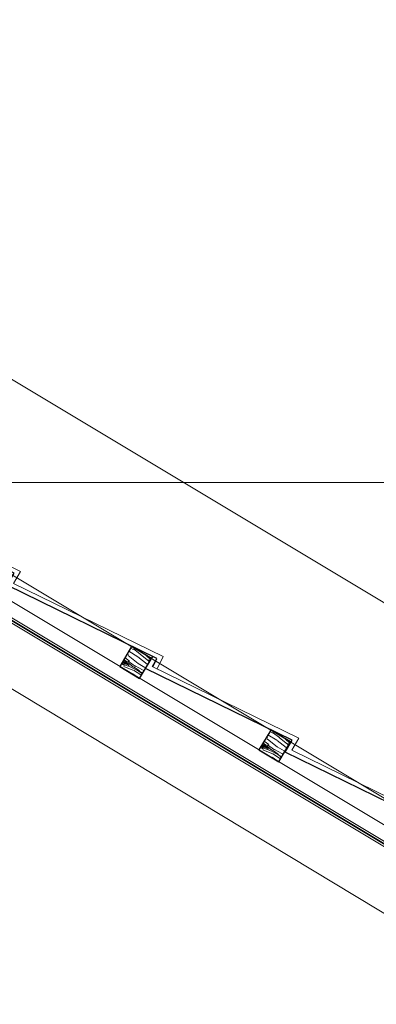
# Model space of a CAD drawing. Header units: millimetres. Extents: x -740 to 33545, y 5178 to 22494.
# Tile 233 of 250: x 12996 to 13073, y 13633 to 13845. Entities that reach past the tile are written whole.
import ezdxf
from ezdxf.lldxf.tags import DXFTag

# ---------------------------------------------------------------- set-up
doc = ezdxf.new("R2010")
doc.units = ezdxf.units.MM
doc.header["$MEASUREMENT"] = 0
doc.layers.get('Defpoints').update_dxf_attribs({"color": 252})
for name, color, linetype, lineweight in [('A_izolacja', 252, 'Continuous', 9), ('A_l.przerywana', 252, 'ICAD_ISO03W100', 9), ('l. przekrojowa', 252, 'Continuous', 30), ('l.widokowa', 252, 'Continuous', 15), ('l.wypeĹ‚nien', 252, 'Continuous', 5), ('wymiarowanie', 252, 'Continuous', 9)]:
    doc.layers.add(name, color=color, linetype=linetype, lineweight=lineweight)
doc.styles.add('styl2', font='simplex.shx')
tags = doc.linetypes.add('ICAD_ISO03W100', pattern=[30, 12, -18]).pattern_tags.tags
tags[6:7] = [DXFTag(74, 4), DXFTag(75, 0), DXFTag(340, '0'), DXFTag(46, 1.0), DXFTag(50, 0.0), DXFTag(44, 0.0), DXFTag(45, 0.0)]
tags[4:5] = [DXFTag(74, 4), DXFTag(75, 0), DXFTag(340, '0'), DXFTag(46, 1.0), DXFTag(50, 0.0), DXFTag(44, 0.0), DXFTag(45, 0.0)]
doc.dimstyles.new('Skala 1-50', dxfattribs={"dimtxt": 12, "dimasz": 5, "dimexe": 1, "dimexo": 1, "dimgap": 1.5, "dimtad": 1, "dimdec": 1, "dimrnd": 0.5, "dimtxsty": 'styl2', "dimblk": 'ARCHTICK', "dimcen": 5, "dimadec": 0, "dimazin": 0, "dimtfac": 1, "dimtdec": 1, "dimtmove": 1, "dimatfit": 3, "dimldrblk": 'ARCHTICK', "dimfxl": 0, "dimlwd": -1, "dimlwe": -1, "dimarcsym": 0})

# ---------------------------------------------------------------- blocks, each defined once
blk = doc.blocks.new('_ArchTick')
at = {"color": 0, "linetype": 'ByBlock', "const_width": 0.15}
blk.add_lwpolyline([(-0.5, -0.5), (0.5, 0.5)], dxfattribs=at)
blk = doc.blocks.new('*D2461')
at = {"layer": 'Defpoints', "color": 0}
for p in [(12967.05, 13731.38), (13272.18, 13601.01), (13249.01, 13562.36)]:
    blk.add_point(p, dxfattribs=at)
at = {"layer": 'wymiarowanie', "color": 0}
for p, q in [((12987.66, 13765.75), (12990.74, 13770.89)), ((12990.23, 13770.04), (13272.18, 13601.01)), ((13269.61, 13596.72), (13272.69, 13601.87))]:
    blk.add_line(p, q, dxfattribs=at)
at = {"layer": 'wymiarowanie', "color": 0, "xscale": 5, "yscale": 5, "zscale": 5}
for p, rotation in [((12990.23, 13770.04), 149.0577037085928), ((13272.18, 13601.01), 329.0577037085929)]:
    blk.add_blockref('_ArchTick', p, dxfattribs=dict(at, rotation=rotation))
at = {"layer": 'wymiarowanie', "color": 0, "insert": (13135.49, 13692.68), "char_height": 12, "attachment_point": 5, "rotation": 329.0577, "style": 'styl2'}
blk.add_mtext('328,5', dxfattribs=at)

msp = doc.modelspace()

# ---------------------------------------------------------------- hatches: boundary and pattern name
at = {"layer": 'l.wypeĹ‚nien'}
h = msp.add_hatch(dxfattribs=at)
h.set_pattern_fill('WOOD8', color=256, scale=10, angle=149.0577, style=0)
h.set_pattern_definition([(159.362504, (13749.2632, -2774.7321), (-56.602861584, 22.27366581), [1.11803, -110.68536]), (149.057704, (13748.217, -2774.338), (-3.43511, 13.718601), [1.1, -8.9]), (130.622804, (13747.2734, -2773.7724), (-12.0119779, 18.8603351), [0.94868, -30.67409]), (336.182704, (13746.6558, -2773.0524), (-65.17972982, 27.41537904), [0.80623, -79.81635]), (334.252104, (13747.3933, -2773.378), (-90.91028372, 42.84064307), [1.10454, -109.34907]), (315.021504, (13748.3882, -2773.8578), (20.58883636, -24.00207817), [1.23693, -39.99412]), (139.595404, (13748.577, -2774.3208), (-37.74254931, 34.28557092), [0.60828, -60.21935]), (155.397904, (13748.1138, -2773.9265), (73.756594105, -32.55709118), [0.90554, -89.64831]), (323.347104, (13747.2905, -2773.5495), (72.04994424, -54.85257296), [1.00499, -99.49377]), (340.367604, (13748.0968, -2774.1494), (-39.44916255, 11.99015022), [0.5099, -50.48029]), (154.252104, (13749.9837, -2775.2806), (90.91028372, -42.84064307), [1.10454, -109.34907]), (160.367604, (13748.9888, -2774.8008), (39.44916255, -11.99015022), [1.0198, -49.97039]), (149.057704, (13748.028, -2774.458), (-3.43511, 13.718601), [1.2, -8.8]), (128.501704, (13746.999, -2773.8412), (-32.600824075, 42.86241375), [0.8544, -84.58564]), (145.2436037, (13746.46715, -2773.1725), (-114.934197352, 80.561340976), [1.50333, -148.82963]), (154.252104, (13745.232, -2772.3155), (90.91028372, -42.84064307), [1.10454, -109.34907]), (149.057704, (13744.237, -2771.836), (-3.43511, 13.718601), [1.1, -8.9]), (143.863304, (13751.8706, -2776.4118), (-80.626841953, 59.994272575), [1.10454, -109.34907]), (154.252104, (13750.9785, -2775.7604), (90.91028372, -42.84064307), [1.10454, -109.34907]), (149.057704, (13751.973, -2776.24), (-3.43511, 13.718601), [0.6, -9.4]), (143.863304, (13751.4588, -2775.9318), (-80.626841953, 59.994272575), [1.10454, -109.34907]), (149.057704, (13750.567, -2775.28), (-3.43511, 13.718601), [1, -9]), (138.752904, (13749.7091, -2774.7662), (46.319423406, -39.427289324), [1.11803, -110.68536]), (143.863304, (13748.8685, -2774.0291), (-80.626841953, 59.994272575), [1.10454, -109.34907]), (154.252104, (13747.9764, -2773.3777), (90.91028372, -42.84064307), [1.10454, -109.34907]), (154.252104, (13746.98155, -2772.8979), (90.91028372, -42.84064307), [1.10454, -109.34907]), (157.187804, (13745.9867, -2772.4181), (56.60287446, -22.27362129), [1.41421, -69.29646]), (149.057704, (13744.683, -2771.87), (-3.43511, 13.718601), [1.5, -8.5]), (161.586504, (13741.9411, -2777.2216), (-48.02602469, 17.13187653), [0.92195, -91.27349]), (154.768304, (13741.0664, -2776.9303), (82.333448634, -37.69883899), [1.00499, -99.49377]), (140.927604, (13741.9411, -2777.2216), (-46.31939021, 39.42732166), [0.70711, -70.00357]), (139.595404, (13741.3921, -2776.7759), (-37.74254931, 34.28557092), [1.21655, -59.61107]), (149.057704, (13749.043, -2781.129), (-3.43511, 13.718601), [1.2, -8.8]), (158.520004, (13748.0134, -2780.512), (48.02602105, -17.13189142), [0.60828, -60.21935]), (307.256304, (13747.4474, -2780.2893), (-20.5888245, 24.00209266), [0.53852, -53.31313]), (316.0631037, (13747.7734, -2780.71795), (-66.908229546, 63.42940353), [1.33417, -132.08247]), (156.182704, (13740.9977, -2776.656), (65.17972982, -27.41537904), [0.80623, -79.81635]), (141.932704, (13740.9977, -2776.656), (-54.89625662, 44.56906099), [0.80623, -79.81635]), (149.057704, (13748.94, -2781.301), (-3.43511, 13.718601), [0.8, -9.2]), (315.021504, (13748.2536, -2780.8893), (20.58883636, -24.00207817), [0.82462, -40.40644]), (152.4242037, (13747.2071, -2779.9121), (142.371487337, -73.690973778), [1.70294, -168.59093]), (151.3483037, (13745.69764, -2779.1238), (210.9862617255, -114.825071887), [2.502, -247.69792]), (145.8779037, (13743.502, -2777.9241), (-140.664851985, 95.986453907), [1.80278, -178.47479]), (139.595404, (13742.0096, -2776.9128), (-37.74254931, 34.28557092), [1.82483, -59.0028]), (138.752904, (13748.5799, -2781.901), (46.319423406, -39.427289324), [1.11803, -110.68536]), (133.112304, (13747.7392, -2781.1639), (29.16567905, -29.14383716), [1.45602, -71.34508]), (149.057704, (13746.744, -2780.101), (-3.43511, 13.718601), [1.3, -8.7]), (157.187804, (13745.6292, -2779.4325), (56.60287446, -22.27362129), [1.41421, -69.29646]), (145.4814037, (13744.32556, -2778.8842), (-123.511143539, 85.702961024), [1.60312, -158.70907]), (157.8039037, (13743.0047, -2777.9758), (-65.17975129, 27.415322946), [1.31529, -130.21417]), (163.093904, (13741.7869, -2777.4789), (30.87230726, -6.84840007), [1.23693, -39.99412]), (149.057704, (13740.603, -2777.119), (-3.43511, 13.718601), [0.7, -9.3]), (334.252104, (13747.2071, -2779.9121), (-90.91028372, 42.84064307), [2.20907, -108.24454]), (153.8213037, (13749.4025, -2780.5287), (99.487122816, -47.982421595), [2.40832, -118.00763]), (149.057704, (13747.241, -2779.466), (-3.43511, 13.718601), [2.3, -7.7]), (144.9721037, (13745.2686, -2778.2836), (-106.357399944, 75.419513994), [2.80713, -137.54955]), (149.057704, (13742.97, -2776.672), (-3.43511, 13.718601), [2.5, -7.5]), (141.932704, (13748.3228, -2782.3298), (-54.89625662, 44.56906099), [2.41868, -78.2039]), (142.717504, (13746.4186, -2780.8385), (-63.47308699, 49.71082968), [1.81108, -88.74277]), (151.5473037, (13744.97758, -2779.74146), (193.832658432, -104.541388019), [2.30217, -227.91512]), (155.5775037, (13742.95348, -2778.64463), (238.423480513, -107.954817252), [3.52278, -348.75552]), (146.0449037, (13751.6649, -2776.7549), (-149.241636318, 101.128308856), [1.90263, -188.36035]), (157.187804, (13750.0867, -2775.6922), (56.60287446, -22.27362129), [2.12132, -68.58936]), (151.4436037, (13748.13133, -2774.8697), (202.409342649, -109.683439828), [2.40208, -237.80616]), (138.4380037, (13746.02146, -2773.72147), (84.061866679, -73.712972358), [1.62788, -161.16032]), (149.057704, (13744.803, -2772.641), (-3.43511, 13.718601), [2, -8]), (152.2375037, (13752.2819, -2775.72566), (150.948250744, -78.832896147), [1.80278, -178.47479]), (143.0487037, (13750.68666, -2774.8859), (80.626813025, -59.994302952), [1.9105, -189.13923]), (142.3479037, (13749.1599, -2773.73744), (72.049995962, -54.8525173), [1.71172, -169.4607]), (154.768304, (13747.8047, -2772.6918), (82.333448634, -37.69883899), [2.00998, -98.48878]), (161.1525037, (13745.98646, -2771.835), (87.475214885, -29.12193258), [1.43178, -141.74643]), (139.595404, (13744.6314, -2771.3725), (-37.74254931, 34.28557092), [1.21655, -59.61107]), (145.2436037, (13751.305, -2777.35526), (-114.934197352, 80.561340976), [1.50333, -148.82963]), (161.8620037, (13750.06987, -2776.49823), (126.924380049, -41.11204913), [2.2561, -223.35418]), (149.057704, (13747.926, -2775.796), (-3.43511, 13.718601), [2.5, -7.5]), (143.6174037, (13745.78166, -2774.51045), (89.203704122, -65.136000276), [2.1095, -208.84073]), (142.3479037, (13744.08336, -2773.25915), (72.049995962, -54.8525173), [1.71172, -169.4607]), (149.057704, (13752.642, -2775.125), (-3.43511, 13.718601), [1.7, -8.3]), (140.927604, (13751.1838, -2774.2512), (-46.31939021, 39.42732166), [2.82843, -67.88225]), (151.4436037, (13748.9879, -2772.4684), (202.409342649, -109.683439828), [2.40208, -237.80616]), (154.5852037, (13746.87806, -2771.32017), (-190.3974003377, 90.8230770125), [3.11448, -308.33375]), (142.2149037, (13747.96285, -2782.9302), (135.523009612, -104.563449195), [2.51794, -249.27563]), (149.057704, (13745.973, -2781.387), (-3.43511, 13.718601), [2.8, -7.2]), (152.7099037, (13743.57137, -2779.94778), (276.1659606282, -142.2405109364), [4.70956, -466.24691]), (149.057704, (13749.762, -2779.928), (-3.43511, 13.718601), [2.4, -7.6]), (144.2941037, (13747.704, -2778.6943), (-89.203719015, 65.135987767), [2.40832, -118.00763]), (150.9053037, (13745.7484, -2777.28874), (262.447391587, -145.6755583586), [3.10161, -307.05964]), (151.7840037, (13743.03816, -2775.78057), (176.678841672, -94.258088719), [2.10238, -208.13558]), (154.252104, (13750.5851, -2778.556), (90.91028372, -42.84064307), [2.20907, -108.24454]), (149.057704, (13748.595, -2777.596), (-3.43511, 13.718601), [3.2, -6.8]), (147.1485037, (13745.8508, -2775.951), (-243.586937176, 157.6876763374), [3.00167, -297.16495]), (145.4814037, (13743.32916, -2774.3227), (-123.511143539, 85.702961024), [1.60312, -158.70907])])
h.paths.add_polyline_path([(13017.35, 13705.89), (13021.64, 13703.32), (13024.21, 13707.61), (13019.92, 13710.18)])
h = msp.add_hatch(dxfattribs=at)
h.set_pattern_fill('WOOD8', color=256, scale=10, angle=149.0577, style=0)
h.set_pattern_definition([(159.362504, (13779.2822, -2792.7282), (-56.602861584, 22.27366581), [1.11803, -110.68536]), (149.057704, (13778.236, -2792.334), (-3.43511, 13.718601), [1.1, -8.9]), (130.622804, (13777.2924, -2791.7686), (-12.0119779, 18.8603351), [0.94868, -30.67409]), (336.182704, (13776.6748, -2791.0485), (-65.17972982, 27.41537904), [0.80623, -79.81635]), (334.252104, (13777.4123, -2791.3741), (-90.91028372, 42.84064307), [1.10454, -109.34907]), (315.021504, (13778.4072, -2791.854), (20.58883636, -24.00207817), [1.23693, -39.99412]), (139.595404, (13778.596, -2792.3169), (-37.74254931, 34.28557092), [0.60828, -60.21935]), (155.397904, (13778.1328, -2791.9226), (73.756594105, -32.55709118), [0.90554, -89.64831]), (323.347104, (13777.3095, -2791.5456), (72.04994424, -54.85257296), [1.00499, -99.49377]), (340.367604, (13778.1158, -2792.1455), (-39.44916255, 11.99015022), [0.5099, -50.48029]), (154.252104, (13780.0027, -2793.2767), (90.91028372, -42.84064307), [1.10454, -109.34907]), (160.367604, (13779.0078, -2792.797), (39.44916255, -11.99015022), [1.0198, -49.97039]), (149.057704, (13778.047, -2792.454), (-3.43511, 13.718601), [1.2, -8.8]), (128.501704, (13777.018, -2791.8373), (-32.600824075, 42.86241375), [0.8544, -84.58564]), (145.2436037, (13776.48615, -2791.1686), (-114.934197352, 80.561340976), [1.50333, -148.82963]), (154.252104, (13775.251, -2790.3116), (90.91028372, -42.84064307), [1.10454, -109.34907]), (149.057704, (13774.256, -2789.832), (-3.43511, 13.718601), [1.1, -8.9]), (143.863304, (13781.8896, -2794.4079), (-80.626841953, 59.994272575), [1.10454, -109.34907]), (154.252104, (13780.9975, -2793.75655), (90.91028372, -42.84064307), [1.10454, -109.34907]), (149.057704, (13781.992, -2794.236), (-3.43511, 13.718601), [0.6, -9.4]), (143.863304, (13781.4778, -2793.9279), (-80.626841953, 59.994272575), [1.10454, -109.34907]), (149.057704, (13780.586, -2793.277), (-3.43511, 13.718601), [1, -9]), (138.752904, (13779.7281, -2792.7623), (46.319423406, -39.427289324), [1.11803, -110.68536]), (143.863304, (13778.88745, -2792.0252), (-80.626841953, 59.994272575), [1.10454, -109.34907]), (154.252104, (13777.9954, -2791.37385), (90.91028372, -42.84064307), [1.10454, -109.34907]), (154.252104, (13777.0005, -2790.894), (90.91028372, -42.84064307), [1.10454, -109.34907]), (157.187804, (13776.0057, -2790.4142), (56.60287446, -22.27362129), [1.41421, -69.29646]), (149.057704, (13774.702, -2789.866), (-3.43511, 13.718601), [1.5, -8.5]), (161.586504, (13771.9601, -2795.2177), (-48.02602469, 17.13187653), [0.92195, -91.27349]), (154.768304, (13771.0854, -2794.9265), (82.333448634, -37.69883899), [1.00499, -99.49377]), (140.927604, (13771.9601, -2795.2177), (-46.31939021, 39.42732166), [0.70711, -70.00357]), (139.595404, (13771.4111, -2794.772), (-37.74254931, 34.28557092), [1.21655, -59.61107]), (149.057704, (13779.062, -2799.125), (-3.43511, 13.718601), [1.2, -8.8]), (158.520004, (13778.0324, -2798.5082), (48.02602105, -17.13189142), [0.60828, -60.21935]), (307.256304, (13777.4664, -2798.2854), (-20.5888245, 24.00209266), [0.53852, -53.31313]), (316.0631037, (13777.7924, -2798.7141), (-66.908229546, 63.42940353), [1.33417, -132.08247]), (156.182704, (13771.0166, -2794.6521), (65.17972982, -27.41537904), [0.80623, -79.81635]), (141.932704, (13771.0166, -2794.6521), (-54.89625662, 44.56906099), [0.80623, -79.81635]), (149.057704, (13778.959, -2799.297), (-3.43511, 13.718601), [0.8, -9.2]), (315.021504, (13778.2726, -2798.8854), (20.58883636, -24.00207817), [0.82462, -40.40644]), (152.4242037, (13777.2261, -2797.90823), (142.371487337, -73.690973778), [1.70294, -168.59093]), (151.3483037, (13775.71663, -2797.1199), (210.9862617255, -114.825071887), [2.502, -247.69792]), (145.8779037, (13773.521, -2795.92024), (-140.664851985, 95.986453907), [1.80278, -178.47479]), (139.595404, (13772.0286, -2794.909), (-37.74254931, 34.28557092), [1.82483, -59.0028]), (138.752904, (13778.59885, -2799.8971), (46.319423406, -39.427289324), [1.11803, -110.68536]), (133.112304, (13777.7582, -2799.16), (29.16567905, -29.14383716), [1.45602, -71.34508]), (149.057704, (13776.763, -2798.097), (-3.43511, 13.718601), [1.3, -8.7]), (157.187804, (13775.6482, -2797.4286), (56.60287446, -22.27362129), [1.41421, -69.29646]), (145.4814037, (13774.34456, -2796.8803), (-123.511143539, 85.702961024), [1.60312, -158.70907]), (157.8039037, (13773.0237, -2795.9719), (-65.17975129, 27.415322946), [1.31529, -130.21417]), (163.093904, (13771.8059, -2795.475), (30.87230726, -6.84840007), [1.23693, -39.99412]), (149.057704, (13770.622, -2795.115), (-3.43511, 13.718601), [0.7, -9.3]), (334.252104, (13777.2261, -2797.9082), (-90.91028372, 42.84064307), [2.20907, -108.24454]), (153.8213037, (13779.4215, -2798.5248), (99.487122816, -47.982421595), [2.40832, -118.00763]), (149.057704, (13777.26, -2797.462), (-3.43511, 13.718601), [2.3, -7.7]), (144.9721037, (13775.2876, -2796.2797), (-106.357399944, 75.419513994), [2.80713, -137.54955]), (149.057704, (13772.989, -2794.668), (-3.43511, 13.718601), [2.5, -7.5]), (141.932704, (13778.3418, -2800.326), (-54.89625662, 44.56906099), [2.41868, -78.2039]), (142.717504, (13776.4376, -2798.8346), (-63.47308699, 49.71082968), [1.81108, -88.74277]), (151.5473037, (13774.99657, -2797.73757), (193.832658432, -104.541388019), [2.30217, -227.91512]), (155.5775037, (13772.97248, -2796.64074), (238.423480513, -107.954817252), [3.52278, -348.75552]), (146.0449037, (13781.6839, -2794.751), (-149.241636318, 101.128308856), [1.90263, -188.36035]), (157.187804, (13780.1057, -2793.6883), (56.60287446, -22.27362129), [2.12132, -68.58936]), (151.4436037, (13778.15032, -2792.86583), (202.409342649, -109.683439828), [2.40208, -237.80616]), (138.4380037, (13776.04046, -2791.7176), (84.061866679, -73.712972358), [1.62788, -161.16032]), (149.057704, (13774.822, -2790.638), (-3.43511, 13.718601), [2, -8]), (152.2375037, (13782.3009, -2793.72177), (150.948250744, -78.832896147), [1.80278, -178.47479]), (143.0487037, (13780.70566, -2792.882), (80.626813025, -59.994302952), [1.9105, -189.13923]), (142.3479037, (13779.1789, -2791.73355), (72.049995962, -54.8525173), [1.71172, -169.4607]), (154.768304, (13777.8237, -2790.6879), (82.333448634, -37.69883899), [2.00998, -98.48878]), (161.1525037, (13776.00545, -2789.8311), (87.475214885, -29.12193258), [1.43178, -141.74643]), (139.595404, (13774.6504, -2789.3686), (-37.74254931, 34.28557092), [1.21655, -59.61107]), (145.2436037, (13781.324, -2795.3514), (-114.934197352, 80.561340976), [1.50333, -148.82963]), (161.8620037, (13780.08887, -2794.49434), (126.924380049, -41.11204913), [2.2561, -223.35418]), (149.057704, (13777.945, -2793.792), (-3.43511, 13.718601), [2.5, -7.5]), (143.6174037, (13775.80066, -2792.50656), (89.203704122, -65.136000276), [2.1095, -208.84073]), (142.3479037, (13774.10235, -2791.25526), (72.049995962, -54.8525173), [1.71172, -169.4607]), (149.057704, (13782.661, -2793.121), (-3.43511, 13.718601), [1.7, -8.3]), (140.927604, (13781.2028, -2792.2473), (-46.31939021, 39.42732166), [2.82843, -67.88225]), (151.4436037, (13779.0069, -2790.46453), (202.409342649, -109.683439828), [2.40208, -237.80616]), (154.5852037, (13776.89705, -2789.31628), (-190.3974003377, 90.8230770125), [3.11448, -308.33375]), (142.2149037, (13777.98184, -2800.92632), (135.523009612, -104.563449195), [2.51794, -249.27563]), (149.057704, (13775.992, -2799.384), (-3.43511, 13.718601), [2.8, -7.2]), (152.7099037, (13773.59036, -2797.9439), (276.1659606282, -142.2405109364), [4.70956, -466.24691]), (149.057704, (13779.781, -2797.924), (-3.43511, 13.718601), [2.4, -7.6]), (144.2941037, (13777.723, -2796.6904), (-89.203719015, 65.135987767), [2.40832, -118.00763]), (150.9053037, (13775.7674, -2795.28485), (262.447391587, -145.6755583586), [3.10161, -307.05964]), (151.7840037, (13773.05715, -2793.7767), (176.678841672, -94.258088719), [2.10238, -208.13558]), (154.252104, (13780.6041, -2796.5521), (90.91028372, -42.84064307), [2.20907, -108.24454]), (149.057704, (13778.614, -2795.592), (-3.43511, 13.718601), [3.2, -6.8]), (147.1485037, (13775.8698, -2793.94712), (-243.586937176, 157.6876763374), [3.00167, -297.16495]), (145.4814037, (13773.34816, -2792.3188), (-123.511143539, 85.702961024), [1.60312, -158.70907])])
h.paths.add_polyline_path([(13047.37, 13687.9), (13051.66, 13685.33), (13054.23, 13689.61), (13049.94, 13692.19)])

# ---------------------------------------------------------------- linework, layer by layer
at = {"linetype": 'Continuous', "lineweight": 5}
for points in [[(13249.01, 13562.36), (12967.05, 13731.38)], [(12967.05, 13717.34), (13131.25, 13618.43), (13131.25, 13618.43)]]:
    msp.add_lwpolyline(points, dxfattribs=at)
at = {"layer": 'A_izolacja'}
for points in [[(13251.06, 13565.79), (12967.05, 13736.05)], [(13249.52, 13563.21), (12967.05, 13732.55)]]:
    msp.add_lwpolyline(points, dxfattribs=at)
at = {"layer": 'A_izolacja', "linetype": 'ICAD_ISO03W100', "lineweight": 35, "ltscale": 0.2}
msp.add_lwpolyline([(13249.26, 13562.79), (12967.05, 13731.97)], dxfattribs=at)
at = {"layer": 'A_l.przerywana', "ltscale": 0.3}
msp.add_lwpolyline([(13253.63, 13570.08), (12794.5, 13845.32)], dxfattribs=at)
at = {"layer": 'l. przekrojowa'}
for points in [[(13024.21, 13707.61), (13019.92, 13710.18), (13017.35, 13705.89), (13021.64, 13703.32), (13024.21, 13707.61)], [(13054.23, 13689.61), (13049.94, 13692.19), (13047.37, 13687.9), (13051.66, 13685.33), (13054.23, 13689.61)]]:
    msp.add_lwpolyline(points, dxfattribs=at)
at = {"layer": 'l.widokowa'}
for points in [[(13025.42, 13705.35), (13026.73, 13708.04), (12994.45, 13723.81), (12995.98, 13726.39), (12967.05, 13740.52)], [(13085.46, 13669.35), (13086.77, 13672.04), (13054.49, 13687.82), (13056.02, 13690.4), (13024.35, 13705.87), (13025.33, 13707.52)]]:
    msp.add_lwpolyline(points, dxfattribs=at)
at = {"layer": 'l.widokowa', "lineweight": 30}
for points in [[(13024.52, 13705.79), (13025.4, 13707.58), (12993.04, 13723.39), (12994.57, 13725.97), (12967.05, 13739.41)], [(13084.56, 13669.79), (13085.43, 13671.59), (13053.08, 13687.39), (13054.6, 13689.97), (13022.94, 13705.44), (13024.47, 13708.03)]]:
    msp.add_lwpolyline(points, dxfattribs=at)
at = {"layer": 'wymiarowanie', "linetype": 'ICAD_ISO03W100', "ltscale": 0.2}
msp.add_line((12967.05, 13745.52), (13588.04, 13745.55), dxfattribs=at)

# ---------------------------------------------------------------- dimensions: what is measured, and where the dimension line sits
at = {"layer": 'wymiarowanie'}
dim = msp.add_aligned_dim(p1=(12967.05, 13731.38), p2=(13249.01, 13562.36), distance=45.07, dimstyle='Skala 1-50', dxfattribs=at)
dim.commit()
dim.dimension.update_dxf_attribs({"geometry": '*D2461', "text_midpoint": (13135.49, 13692.68)})

doc.saveas('drawing.dxf')
